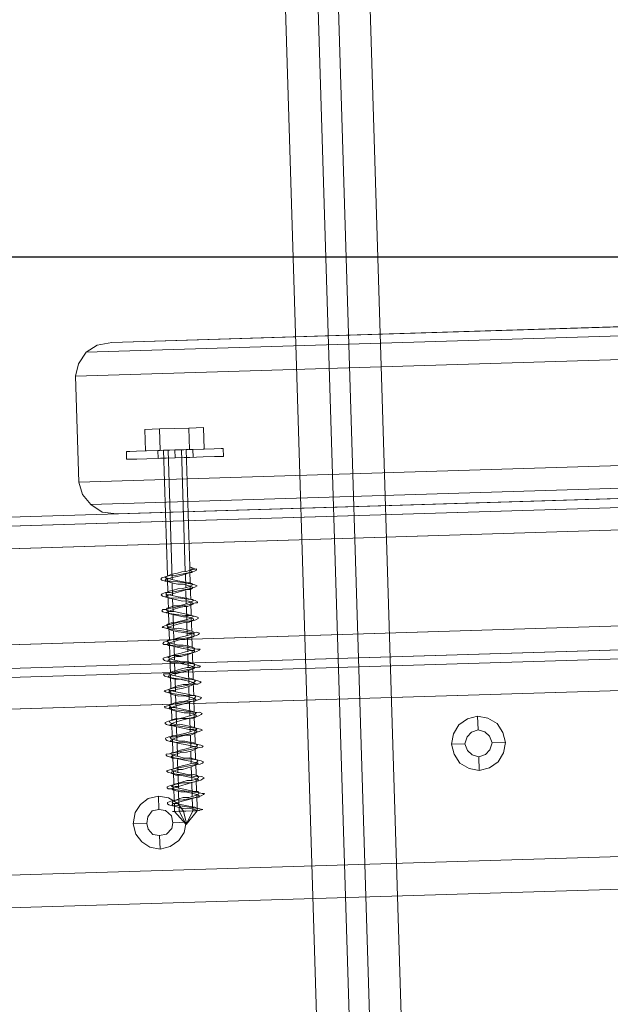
# Model space of a CAD drawing. Extents: x 147111805 to 147230536, y 410950310 to 411028142.
# Tile 19 of 85: x 147161688 to 147161798, y 410974401 to 410974585. Entities that reach past the tile are written whole.
import ezdxf

# ---------------------------------------------------------------- set-up
doc = ezdxf.new("R2010")
doc.units = 0
doc.header["$LTSCALE"] = 100
doc.layers.add('T--A9041--_VERHARDINGEN_Tegels', color=9, linetype='Continuous', transparency=0.3)
doc.layers.add('T--L9071--_TERREINMEUBILAIR_Stoelen', color=1, linetype='Continuous')
doc.layers.add('T--L9071--_TERREINMEUBILAIR_Tafels', color=30, linetype='Continuous')

# ---------------------------------------------------------------- blocks, each defined once
blk = doc.blocks.new('Picknicktafel 180x160cm')
at = {"layer": 'T--L9071--_TERREINMEUBILAIR_Stoelen', "lineweight": 0}
for p, q in [((198.64, 0), (198.64, 1589.12)), ((216.58, 0), (216.58, 1589.12)), ((194.21, 1588.06), (194.21, 1.06)), ((220.8, 1588.06), (220.8, 1.06)), ((192.52, 3.59), (192.52, 1585.53)), ((222.49, 3.59), (222.49, 1585.53)), ((192.52, 1540.57), (192.52, 48.55)), ((222.49, 1540.57), (222.49, 48.55)), ((194.21, 1538.03), (194.21, 51.08)), ((220.8, 1538.03), (220.8, 51.08)), ((198.64, 52.14), (198.64, 1537.19)), ((216.58, 1537.19), (216.58, 52.14)), ((198.64, 1138.85), (198.64, 450.26)), ((216.58, 450.26), (216.58, 1138.85)), ((194.21, 451.32), (194.21, 1137.8)), ((220.8, 451.32), (220.8, 1137.8)), ((192.52, 453.85), (192.52, 1135.26)), ((222.49, 1135.26), (222.49, 453.85)), ((192.52, 1128.3), (192.52, 460.82)), ((192.52, 460.82), (192.52, 1128.3)), ((192.52, 1110.57), (192.52, 478.76)), ((192.52, 478.76), (192.52, 1110.57)), ((192.52, 1090.3), (192.52, 498.82)), ((222.49, 498.82), (222.49, 1090.3)), ((194.21, 501.35), (194.21, 1087.77)), ((198.64, 502.4), (198.64, 1086.71)), ((216.58, 1086.71), (216.58, 502.4)), ((220.8, 501.35), (220.8, 1087.77)), ((226.29, 632.02), (224.39, 630.54)), ((228.61, 632.65), (226.29, 632.02)), ((228.61, 632.65), (228.61, 246.77)), ((248.46, 632.65), (228.61, 632.65)), ((248.46, 246.77), (248.46, 632.65)), ((250.78, 632.02), (248.46, 632.65)), ((252.89, 630.54), (250.78, 632.02)), ((224.39, 630.54), (222.92, 628.43)), ((224.39, 244.66), (224.39, 630.54)), ((254.16, 628.43), (252.89, 630.54)), ((252.89, 244.66), (252.89, 630.54)), ((222.92, 628.43), (222.49, 625.68)), ((254.58, 625.68), (254.16, 628.43)), ((222.49, 625.68), (222.49, 529.85)), ((222.49, 239.8), (222.49, 625.68)), ((254.58, 625.68), (254.58, 239.8)), ((254.58, 529.85), (254.58, 625.68)), ((232.63, 623.57), (232.63, 622.94)), ((232.63, 622.94), (232.63, 623.57)), ((232.63, 623.57), (234.1, 623.57)), ((232.63, 622.94), (232.63, 621.67)), ((232.63, 621.67), (232.63, 622.94)), ((234.1, 623.57), (234.1, 622.94)), ((234.1, 622.94), (234.1, 623.57)), ((234.1, 622.94), (234.1, 621.67)), ((234.1, 621.67), (234.1, 622.94)), ((232.63, 621.67), (232.63, 619.77)), ((232.63, 619.77), (232.63, 621.67)), ((234.1, 621.67), (234.1, 619.77)), ((234.1, 619.77), (234.1, 621.67)), ((232.63, 619.77), (232.63, 617.24)), ((232.63, 617.24), (232.63, 619.77)), ((234.1, 619.98), (238.11, 619.98)), ((234.1, 617.24), (234.1, 619.98)), ((234.1, 619.98), (234.1, 617.24)), ((234.1, 619.77), (234.1, 617.24)), ((234.1, 617.24), (234.1, 619.77)), ((238.11, 617.24), (238.11, 619.98)), ((238.11, 619.98), (238.11, 617.24)), ((166.55, 616.61), (166.55, 617.03)), ((166.55, 617.03), (166.55, 616.61)), ((167.61, 617.03), (167.82, 617.66)), ((167.61, 615.97), (167.61, 617.03)), ((167.82, 617.03), (167.61, 616.82)), ((167.82, 617.66), (168.03, 617.87)), ((168.03, 616.82), (167.82, 617.03)), ((168.03, 617.87), (168.24, 617.87)), ((168.03, 616.82), (168.24, 617.03)), ((168.24, 617.87), (168.45, 617.24)), ((168.24, 617.03), (168.45, 616.82)), ((168.45, 617.24), (168.66, 616.18)), ((170.56, 615.97), (170.78, 617.03)), ((170.78, 617.03), (170.56, 616.82)), ((170.78, 617.66), (170.99, 617.87)), ((170.78, 617.03), (170.78, 617.66)), ((170.99, 616.82), (170.78, 617.03)), ((170.99, 617.87), (171.2, 617.87)), ((171.2, 617.87), (171.41, 617.24)), ((171.2, 616.82), (171.2, 617.03)), ((171.2, 617.03), (171.41, 616.82)), ((171.41, 617.24), (171.62, 616.18)), ((173.52, 615.97), (173.73, 617.03)), ((173.73, 617.03), (173.52, 616.61)), ((173.73, 617.03), (173.94, 617.66)), ((173.94, 616.82), (173.73, 617.03)), ((173.94, 617.66), (174.15, 617.87)), ((174.15, 617.87), (174.36, 617.24)), ((174.15, 616.61), (174.36, 617.03)), ((174.36, 617.24), (174.57, 616.18)), ((174.36, 617.03), (174.36, 616.82)), ((176.47, 615.97), (176.69, 617.03)), ((176.69, 617.03), (176.47, 616.61)), ((176.69, 617.03), (176.9, 617.66)), ((176.9, 616.82), (176.69, 617.03)), ((176.9, 617.66), (177.11, 617.87)), ((177.11, 617.87), (177.32, 617.87)), ((177.11, 616.61), (177.32, 617.03)), ((177.32, 617.87), (177.32, 617.24)), ((177.32, 617.24), (177.53, 616.18)), ((177.32, 617.03), (177.53, 616.82)), ((179.43, 615.97), (179.64, 617.03)), ((179.64, 617.03), (179.85, 617.66)), ((179.85, 616.82), (179.64, 617.03)), ((179.64, 617.03), (179.64, 616.61)), ((179.85, 617.66), (180.06, 617.87)), ((180.06, 617.87), (180.27, 617.87)), ((180.06, 616.61), (180.27, 617.03)), ((180.27, 617.87), (180.49, 617.24)), ((180.27, 617.03), (180.49, 616.82)), ((180.49, 617.24), (180.49, 616.18)), ((182.6, 617.03), (182.81, 617.66)), ((182.6, 615.97), (182.6, 617.03)), ((182.81, 617.03), (182.6, 616.61)), ((182.81, 617.66), (183.02, 617.87)), ((183.02, 616.61), (182.81, 617.03)), ((183.02, 617.87), (183.23, 617.87)), ((183.02, 616.61), (183.23, 617.03)), ((183.23, 617.87), (183.44, 617.24)), ((183.23, 617.03), (183.44, 617.03)), ((183.44, 617.24), (183.65, 616.18)), ((183.44, 617.03), (183.65, 616.61)), ((185.55, 615.97), (185.76, 617.03)), ((185.76, 617.03), (185.97, 617.66)), ((185.97, 617.03), (185.76, 616.82)), ((185.97, 617.66), (185.97, 617.87)), ((185.97, 617.87), (186.19, 617.87)), ((185.97, 616.61), (185.97, 617.03)), ((186.19, 617.87), (186.4, 617.03)), ((186.19, 616.82), (186.4, 617.03)), ((186.4, 617.03), (186.61, 616.18)), ((186.4, 617.03), (186.61, 616.61)), ((188.51, 615.97), (188.72, 617.03)), ((188.72, 617.03), (188.93, 617.66)), ((188.93, 617.03), (188.72, 616.82)), ((188.93, 617.66), (189.14, 617.87)), ((189.14, 616.61), (188.93, 617.03)), ((189.14, 617.87), (189.35, 617.03)), ((189.14, 616.82), (189.35, 617.03)), ((189.35, 617.03), (189.56, 616.18)), ((189.35, 617.03), (189.56, 616.61)), ((191.46, 615.97), (191.67, 617.03)), ((191.67, 617.03), (191.88, 617.66)), ((191.88, 617.03), (191.67, 616.82)), ((191.88, 617.66), (192.1, 617.87)), ((192.1, 616.61), (191.88, 617.03)), ((192.1, 617.87), (192.31, 617.87)), ((192.31, 617.87), (192.31, 617.03)), ((192.31, 617.03), (192.52, 616.18)), ((192.31, 616.82), (192.31, 617.03)), ((192.31, 617.03), (192.52, 616.61)), ((194.63, 617.03), (194.84, 617.66)), ((194.63, 615.97), (194.63, 617.03)), ((194.84, 617.03), (194.63, 616.82)), ((194.84, 617.66), (195.05, 617.87)), ((195.05, 616.61), (194.84, 617.03)), ((195.05, 617.87), (195.26, 617.87)), ((195.26, 617.87), (195.47, 617.03)), ((195.26, 616.82), (195.47, 617.03)), ((195.47, 617.03), (195.68, 616.18)), ((195.47, 617.03), (195.47, 616.61)), ((197.58, 615.97), (197.8, 617.03)), ((197.8, 617.03), (197.58, 616.82)), ((197.8, 617.66), (198.01, 617.87)), ((197.8, 617.03), (197.8, 617.66)), ((198.01, 616.82), (197.8, 617.03)), ((198.01, 617.87), (198.22, 617.66)), ((198.22, 617.66), (198.43, 617.03)), ((198.22, 616.82), (198.43, 617.03)), ((198.43, 617.03), (198.64, 616.18)), ((198.43, 617.03), (198.64, 616.82)), ((200.54, 615.97), (200.75, 617.03)), ((200.75, 617.03), (200.96, 617.66)), ((200.96, 616.82), (200.75, 617.03)), ((200.75, 617.03), (200.75, 616.82)), ((200.96, 617.66), (200.96, 617.87)), ((200.96, 617.87), (201.17, 617.66)), ((201.17, 617.66), (201.38, 617.03)), ((201.17, 616.82), (201.38, 617.03)), ((201.38, 617.03), (201.59, 616.18)), ((201.38, 617.03), (201.59, 616.82)), ((203.49, 615.97), (203.71, 617.03)), ((203.71, 617.03), (203.92, 617.66)), ((203.92, 616.82), (203.71, 617.03)), ((203.71, 617.03), (203.71, 616.82)), ((203.92, 617.66), (204.13, 617.87)), ((204.13, 617.87), (204.34, 617.66)), ((204.13, 616.82), (204.34, 617.03)), ((204.34, 617.66), (204.34, 617.03)), ((204.34, 617.03), (204.55, 616.18)), ((204.34, 617.03), (204.55, 616.82)), ((206.45, 615.97), (206.66, 617.03)), ((206.66, 617.03), (206.87, 617.66)), ((206.87, 617.03), (206.66, 616.82)), ((206.87, 617.66), (207.08, 617.87)), ((206.87, 616.82), (206.87, 617.03)), ((207.08, 617.87), (207.29, 617.66)), ((207.08, 616.82), (207.29, 617.03)), ((207.29, 617.66), (207.51, 617.03)), ((207.29, 617.03), (207.51, 616.82)), ((207.51, 617.03), (207.51, 616.18)), ((209.62, 617.03), (209.83, 617.66)), ((209.62, 615.97), (209.62, 617.03)), ((209.83, 617.03), (209.62, 616.82)), ((209.83, 617.66), (210.04, 617.87)), ((210.04, 616.82), (209.83, 617.03)), ((210.04, 617.87), (210.25, 617.66)), ((210.25, 617.66), (210.46, 617.03)), ((210.25, 616.82), (210.25, 617.03)), ((210.25, 617.03), (210.46, 616.82)), ((210.46, 617.03), (210.67, 616.18)), ((232.63, 617.24), (232.63, 617.66)), ((232.63, 617.66), (234.1, 617.66)), ((232.63, 616.18), (232.63, 617.24)), ((232.63, 617.24), (232.63, 616.18)), ((232.63, 617.24), (232.63, 614.5)), ((232.63, 614.5), (232.63, 617.24)), ((234.1, 617.66), (234.1, 617.24)), ((234.1, 617.24), (234.1, 617.66)), ((234.1, 617.24), (238.11, 617.24)), ((234.1, 617.24), (238.11, 617.24)), ((234.1, 617.24), (234.1, 611.75)), ((234.1, 611.75), (234.1, 617.24)), ((234.1, 617.24), (234.1, 617.24)), ((234.1, 617.24), (234.1, 614.5)), ((234.1, 614.5), (234.1, 617.24)), ((234.1, 617.24), (234.1, 616.18)), ((234.1, 616.18), (234.1, 617.24)), ((234.1, 616.61), (234.1, 617.03)), ((234.1, 617.03), (234.1, 616.61)), ((238.11, 611.75), (238.11, 617.24)), ((238.11, 617.24), (238.11, 611.75)), ((164.02, 614.5), (166.55, 616.61)), ((164.02, 614.5), (166.55, 615.76)), ((166.55, 615.76), (166.55, 616.61)), ((166.55, 616.61), (166.55, 615.76)), ((168.03, 616.61), (166.55, 616.61)), ((166.55, 614.5), (166.55, 615.76)), ((166.55, 615.76), (166.55, 614.5)), ((167.4, 615.76), (166.55, 615.76)), ((167.19, 615.55), (166.98, 614.5)), ((167.4, 616.18), (167.19, 615.55)), ((167.61, 616.82), (167.4, 616.18)), ((167.4, 614.71), (167.61, 615.97)), ((167.61, 614.5), (167.82, 615.55)), ((167.82, 615.55), (168.03, 616.18)), ((170.35, 615.76), (167.82, 615.76)), ((168.03, 616.18), (168.03, 616.82)), ((168.03, 616.39), (168.03, 616.82)), ((168.24, 615.76), (168.03, 616.39)), ((168.45, 614.92), (168.24, 615.76)), ((168.45, 616.82), (168.66, 616.39)), ((170.99, 616.61), (168.66, 616.61)), ((168.66, 616.39), (168.88, 615.76)), ((168.66, 616.18), (168.66, 614.92)), ((168.88, 615.76), (169.09, 614.92)), ((170.35, 616.18), (170.14, 615.34)), ((170.14, 615.34), (170.14, 614.5)), ((170.56, 616.82), (170.35, 616.18)), ((170.35, 614.71), (170.56, 615.97)), ((170.56, 614.5), (170.78, 615.34)), ((170.78, 615.34), (170.99, 616.18)), ((173.31, 615.76), (170.78, 615.76)), ((170.99, 616.18), (171.2, 616.82)), ((171.2, 616.39), (170.99, 616.82)), ((171.2, 615.76), (171.2, 616.39)), ((171.41, 614.92), (171.2, 615.76)), ((171.41, 616.82), (171.62, 616.39)), ((173.94, 616.61), (171.62, 616.61)), ((171.62, 616.39), (171.83, 615.76)), ((171.62, 616.18), (171.83, 614.92)), ((171.83, 615.76), (172.04, 614.92)), ((173.31, 615.34), (173.1, 614.5)), ((173.52, 616.61), (173.31, 616.18)), ((173.31, 616.18), (173.31, 615.34)), ((173.31, 614.71), (173.52, 615.97)), ((173.52, 614.5), (173.73, 615.34)), ((173.73, 615.34), (173.94, 616.18)), ((176.26, 615.76), (173.73, 615.76)), ((174.15, 616.39), (173.94, 616.82)), ((173.94, 616.18), (174.15, 616.61)), ((174.36, 615.76), (174.15, 616.39)), ((174.36, 616.82), (174.57, 616.39)), ((174.36, 614.92), (174.36, 615.76)), ((177.11, 616.61), (174.57, 616.61)), ((174.57, 616.39), (174.79, 615.76)), ((174.57, 616.18), (174.79, 614.92)), ((174.79, 615.76), (175, 614.92)), ((176.26, 615.34), (176.05, 614.5)), ((176.47, 616.18), (176.26, 615.34)), ((176.26, 614.71), (176.47, 615.97)), ((176.47, 616.61), (176.47, 616.18)), ((176.47, 614.5), (176.69, 615.34)), ((176.69, 615.34), (176.9, 616.18)), ((177.11, 616.61), (176.9, 616.82)), ((176.9, 616.18), (177.11, 616.61)), ((179.22, 615.76), (176.9, 615.76)), ((177.32, 615.76), (177.11, 616.61)), ((177.53, 615.13), (177.32, 615.76)), ((177.53, 616.82), (177.53, 616.61)), ((177.53, 616.61), (177.74, 615.76)), ((180.06, 616.61), (177.53, 616.61)), ((177.53, 616.18), (177.74, 614.92)), ((177.53, 614.07), (177.53, 615.13)), ((177.74, 615.76), (177.95, 615.13)), ((177.95, 615.13), (178.16, 614.07)), ((179.22, 615.34), (179.01, 614.28)), ((179.43, 615.97), (179.22, 615.34)), ((179.64, 616.61), (179.43, 615.97)), ((179.43, 614.71), (179.43, 615.97)), ((179.64, 615.34), (179.85, 615.97)), ((179.64, 614.28), (179.64, 615.34)), ((180.06, 616.61), (179.85, 616.82)), ((179.85, 615.97), (180.06, 616.61)), ((182.39, 615.76), (179.85, 615.76)), ((180.27, 615.97), (180.06, 616.61)), ((180.49, 615.13), (180.27, 615.97)), ((180.49, 616.82), (180.7, 616.61)), ((183.02, 616.61), (180.49, 616.61)), ((180.49, 616.18), (180.7, 614.92)), ((180.7, 614.07), (180.49, 615.13)), ((180.7, 616.61), (180.7, 615.97)), ((180.7, 615.97), (180.91, 615.13)), ((180.91, 615.13), (181.12, 614.07)), ((182.17, 615.13), (181.96, 614.28)), ((182.39, 615.97), (182.17, 615.13)), ((182.6, 616.61), (182.39, 615.97)), ((182.39, 614.71), (182.6, 615.97)), ((182.6, 614.28), (182.81, 615.13)), ((182.81, 615.97), (183.02, 616.61)), ((182.81, 615.13), (182.81, 615.97)), ((185.34, 615.76), (182.81, 615.76)), ((183.23, 615.97), (183.02, 616.61)), ((183.44, 615.13), (183.23, 615.97)), ((183.65, 614.28), (183.44, 615.13)), ((183.65, 616.61), (183.86, 615.97)), ((185.97, 616.61), (183.65, 616.61)), ((183.65, 616.18), (183.86, 614.92)), ((183.86, 615.97), (183.86, 615.13)), ((183.86, 615.13), (184.07, 614.28)), ((185.13, 615.13), (184.92, 614.28)), ((185.34, 615.97), (185.13, 615.13)), ((185.55, 616.61), (185.34, 615.97)), ((185.34, 614.71), (185.55, 615.97)), ((185.76, 616.82), (185.55, 616.61)), ((185.55, 614.28), (185.76, 615.13)), ((185.76, 615.13), (185.97, 615.97)), ((188.3, 615.76), (185.76, 615.76)), ((185.97, 616.61), (186.19, 616.82)), ((185.97, 615.97), (185.97, 616.61)), ((186.19, 615.97), (185.97, 616.61)), ((186.4, 615.13), (186.19, 615.97)), ((186.61, 614.28), (186.4, 615.13)), ((186.61, 616.61), (186.82, 615.97)), ((189.14, 616.61), (186.61, 616.61)), ((186.61, 616.18), (186.82, 614.92)), ((186.82, 615.97), (187.03, 615.13)), ((187.03, 615.13), (187.03, 614.28)), ((188.3, 615.97), (188.08, 615.13)), ((188.08, 615.13), (188.08, 614.07)), ((188.51, 616.61), (188.3, 615.97)), ((188.3, 614.71), (188.51, 615.97)), ((188.72, 616.82), (188.51, 616.61)), ((188.51, 614.07), (188.72, 615.13)), ((188.72, 615.13), (188.93, 615.97)), ((188.93, 615.97), (189.14, 616.61)), ((191.25, 615.76), (188.93, 615.76)), ((189.14, 616.61), (189.14, 616.82)), ((189.14, 615.97), (189.14, 616.61)), ((189.35, 615.34), (189.14, 615.97)), ((189.56, 614.28), (189.35, 615.34)), ((189.56, 616.61), (189.77, 615.97)), ((192.1, 616.61), (189.56, 616.61)), ((189.56, 616.18), (189.77, 614.92)), ((189.77, 615.97), (189.98, 615.34)), ((189.98, 615.34), (190.2, 614.28)), ((191.46, 616.61), (191.25, 615.76)), ((191.25, 614.71), (191.46, 615.97)), ((191.25, 615.76), (191.25, 614.92)), ((191.67, 616.82), (191.46, 616.61)), ((191.67, 614.92), (191.88, 615.76)), ((191.88, 615.76), (192.1, 616.61)), ((194.21, 615.76), (191.88, 615.76)), ((192.1, 616.61), (192.31, 616.82)), ((192.31, 616.18), (192.1, 616.61)), ((192.31, 615.34), (192.31, 616.18)), ((192.52, 614.5), (192.31, 615.34)), ((192.52, 616.61), (192.73, 616.18)), ((195.05, 616.61), (192.52, 616.61)), ((192.52, 616.18), (192.73, 614.92)), ((192.73, 616.18), (192.94, 615.34)), ((192.94, 615.34), (193.15, 614.5)), ((194.42, 615.76), (194.21, 614.92)), ((194.63, 616.82), (194.42, 616.39)), ((194.42, 616.39), (194.42, 615.76)), ((194.42, 614.71), (194.63, 615.97)), ((194.63, 614.92), (194.84, 615.76)), ((194.84, 615.76), (195.05, 616.39)), ((197.37, 615.76), (194.84, 615.76)), ((195.05, 616.39), (195.26, 616.82)), ((195.26, 616.18), (195.05, 616.61)), ((195.47, 615.34), (195.26, 616.18)), ((195.47, 616.61), (195.68, 616.18)), ((195.47, 614.5), (195.47, 615.34)), ((198.01, 616.61), (195.68, 616.61)), ((195.68, 616.18), (195.68, 614.92)), ((195.68, 616.18), (195.9, 615.34)), ((195.9, 615.34), (196.11, 614.5)), ((197.37, 615.76), (197.16, 614.92)), ((197.58, 616.39), (197.37, 615.76)), ((197.37, 614.71), (197.58, 615.97)), ((197.58, 616.82), (197.58, 616.39)), ((197.58, 614.92), (197.8, 615.76)), ((197.8, 615.76), (198.01, 616.39)), ((200.33, 615.76), (197.8, 615.76)), ((198.01, 616.39), (198.22, 616.82)), ((198.22, 616.18), (198.01, 616.82)), ((198.43, 615.34), (198.22, 616.18)), ((198.64, 614.5), (198.43, 615.34)), ((198.64, 616.82), (198.64, 616.18)), ((200.96, 616.61), (198.64, 616.61)), ((198.64, 616.18), (198.85, 614.92)), ((198.64, 616.18), (198.85, 615.34)), ((198.85, 615.34), (199.06, 614.5)), ((200.33, 615.76), (200.12, 614.92)), ((200.54, 616.39), (200.33, 615.76)), ((200.33, 614.71), (200.54, 615.97)), ((200.75, 616.82), (200.54, 616.39)), ((200.75, 615.76), (200.96, 616.39)), ((200.75, 614.92), (200.75, 615.76)), ((203.28, 615.76), (200.75, 615.76)), ((200.96, 616.39), (201.17, 616.82)), ((201.17, 616.18), (200.96, 616.82)), ((201.38, 615.55), (201.17, 616.18)), ((201.59, 614.71), (201.38, 615.55)), ((201.59, 616.82), (201.81, 616.18)), ((204.13, 616.61), (201.59, 616.61)), ((201.59, 616.18), (201.81, 614.92)), ((201.81, 616.18), (201.81, 615.55)), ((201.81, 615.55), (202.02, 614.71)), ((203.28, 615.55), (203.07, 614.71)), ((203.49, 616.39), (203.28, 615.55)), ((203.28, 614.71), (203.49, 615.97)), ((203.71, 616.82), (203.49, 616.39)), ((203.71, 614.71), (203.92, 615.55)), ((203.92, 616.39), (204.13, 616.82)), ((204.13, 616.18), (203.92, 616.82)), ((203.92, 615.55), (203.92, 616.39)), ((206.24, 615.76), (203.92, 615.76)), ((204.34, 615.55), (204.13, 616.18)), ((204.55, 614.71), (204.34, 615.55)), ((204.55, 616.82), (204.76, 616.18)), ((207.08, 616.61), (204.55, 616.61)), ((204.55, 616.18), (204.76, 614.92)), ((204.76, 616.18), (204.97, 615.55)), ((204.97, 615.55), (204.97, 614.71)), ((206.24, 615.55), (206.03, 614.71)), ((206.45, 616.39), (206.24, 615.55)), ((206.66, 616.82), (206.45, 616.39)), ((206.45, 614.71), (206.45, 615.97)), ((206.66, 614.71), (206.87, 615.55)), ((207.08, 616.39), (206.87, 616.82)), ((206.87, 615.55), (207.08, 616.39)), ((209.19, 615.76), (206.87, 615.76)), ((207.08, 616.39), (207.08, 616.82)), ((207.29, 615.55), (207.08, 616.39)), ((207.51, 614.71), (207.29, 615.55)), ((207.51, 616.82), (207.72, 616.39)), ((210.04, 616.61), (207.51, 616.61)), ((207.51, 616.18), (207.72, 614.92)), ((207.72, 616.39), (207.93, 615.55)), ((207.93, 615.55), (208.14, 614.71)), ((209.19, 615.55), (208.98, 614.71)), ((209.41, 616.18), (209.19, 615.55)), ((209.62, 616.82), (209.41, 616.18)), ((209.41, 614.71), (209.62, 615.97)), ((209.62, 614.71), (209.83, 615.55)), ((209.83, 615.55), (210.04, 616.18)), ((234.1, 615.76), (209.83, 615.76)), ((210.04, 616.18), (210.25, 616.82)), ((210.04, 616.39), (210.04, 616.82)), ((210.25, 615.76), (210.04, 616.39)), ((210.46, 614.71), (210.25, 615.76)), ((210.46, 616.82), (210.67, 616.39)), ((234.1, 616.61), (210.67, 616.61)), ((210.67, 616.39), (210.88, 615.76)), ((210.67, 616.18), (210.67, 614.92)), ((210.88, 615.76), (211.09, 614.71)), ((232.63, 614.5), (232.63, 616.18)), ((232.63, 616.18), (232.63, 614.5)), ((234.1, 615.76), (234.1, 616.61)), ((234.1, 616.61), (234.1, 615.76)), ((234.1, 616.18), (234.1, 614.5)), ((234.1, 614.5), (234.1, 616.18)), ((234.1, 614.5), (234.1, 615.76)), ((234.1, 615.76), (234.1, 614.5)), ((164.02, 614.5), (166.55, 613.23)), ((164.02, 614.5), (166.55, 612.38)), ((166.55, 613.23), (166.55, 614.5)), ((166.55, 614.5), (166.55, 613.23)), ((166.55, 612.38), (166.55, 613.23)), ((166.55, 613.23), (166.55, 612.38)), ((168.88, 613.23), (166.55, 613.23)), ((166.98, 613.65), (166.76, 612.81)), ((166.98, 614.5), (166.98, 613.65)), ((166.98, 612.17), (167.19, 613.44)), ((167.19, 613.44), (167.4, 614.71)), ((167.19, 612.81), (167.4, 613.65)), ((167.4, 613.65), (167.61, 614.5)), ((168.66, 613.86), (168.45, 614.92)), ((168.66, 614.92), (168.88, 613.65)), ((168.88, 613.02), (168.66, 613.86)), ((168.88, 613.65), (169.09, 612.38)), ((169.09, 614.92), (169.09, 613.86)), ((169.09, 613.86), (169.3, 613.02)), ((171.83, 613.23), (169.3, 613.23)), ((169.93, 613.65), (169.72, 612.81)), ((170.14, 614.5), (169.93, 613.65)), ((169.93, 612.17), (170.14, 613.44)), ((170.14, 613.44), (170.35, 614.71)), ((170.14, 612.81), (170.35, 613.65)), ((170.35, 613.65), (170.56, 614.5)), ((171.62, 614.07), (171.41, 614.92)), ((171.83, 613.23), (171.62, 614.07)), ((171.83, 614.92), (171.83, 613.65)), ((171.83, 613.65), (172.04, 612.38)), ((172.04, 612.38), (171.83, 613.23)), ((172.04, 614.92), (172.25, 614.07)), ((172.25, 614.07), (172.25, 613.23)), ((172.25, 613.23), (172.46, 612.38)), ((174.79, 613.23), (172.25, 613.23)), ((172.89, 613.65), (172.68, 612.81)), ((173.1, 614.5), (172.89, 613.65)), ((172.89, 612.17), (173.1, 613.44)), ((173.1, 613.44), (173.31, 614.71)), ((173.31, 613.65), (173.52, 614.5)), ((173.31, 612.81), (173.31, 613.65)), ((174.57, 614.07), (174.36, 614.92)), ((174.79, 613.23), (174.57, 614.07)), ((174.79, 614.92), (175, 613.65)), ((175, 612.6), (174.79, 613.23)), ((175, 614.92), (175.21, 614.07)), ((175, 613.65), (175.21, 612.38)), ((175.21, 614.07), (175.42, 613.23)), ((175.42, 613.23), (175.42, 612.6)), ((177.74, 613.23), (175.42, 613.23)), ((175.84, 613.44), (175.63, 612.81)), ((176.05, 614.5), (175.84, 613.44)), ((176.05, 612.17), (176.26, 613.44)), ((176.26, 613.44), (176.26, 614.71)), ((176.26, 612.81), (176.47, 613.44)), ((176.47, 613.44), (176.47, 614.5)), ((177.74, 613.23), (177.53, 614.07)), ((177.74, 614.92), (177.95, 613.65)), ((177.95, 612.6), (177.74, 613.23)), ((177.95, 613.65), (178.16, 612.38)), ((178.16, 614.07), (178.37, 613.23)), ((178.37, 613.23), (178.59, 612.6)), ((180.7, 613.23), (178.37, 613.23)), ((178.8, 613.44), (178.59, 612.6)), ((179.01, 614.28), (178.8, 613.44)), ((179.01, 612.17), (179.22, 613.44)), ((179.22, 613.44), (179.43, 614.71)), ((179.22, 612.6), (179.43, 613.44)), ((179.43, 613.44), (179.64, 614.28)), ((180.7, 614.92), (180.91, 613.65)), ((180.7, 613.23), (180.7, 614.07)), ((180.91, 612.6), (180.7, 613.23)), ((180.91, 613.65), (181.12, 612.38)), ((181.12, 614.07), (181.33, 613.23)), ((181.33, 613.23), (181.54, 612.6)), ((183.86, 613.23), (181.33, 613.23)), ((181.96, 614.28), (181.75, 613.44)), ((181.75, 613.44), (181.75, 612.6)), ((181.96, 612.17), (182.17, 613.44)), ((182.17, 613.44), (182.39, 614.71)), ((182.17, 612.6), (182.39, 613.44)), ((182.39, 613.44), (182.6, 614.28)), ((183.86, 613.44), (183.65, 614.28)), ((183.86, 614.92), (183.86, 613.65)), ((183.86, 613.65), (184.07, 612.38)), ((183.86, 612.6), (183.86, 613.44)), ((184.07, 614.28), (184.29, 613.44)), ((184.29, 613.44), (184.5, 612.6)), ((186.82, 613.23), (184.29, 613.23)), ((184.92, 613.44), (184.71, 612.6)), ((184.92, 614.28), (184.92, 613.44)), ((184.92, 612.17), (185.13, 613.44)), ((185.13, 613.44), (185.34, 614.71)), ((185.13, 612.6), (185.34, 613.44)), ((185.34, 613.44), (185.55, 614.28)), ((186.82, 613.44), (186.61, 614.28)), ((186.82, 614.92), (187.03, 613.65)), ((187.03, 612.6), (186.82, 613.44)), ((187.03, 614.28), (187.24, 613.44)), ((187.03, 613.65), (187.03, 612.38)), ((187.24, 613.44), (187.45, 612.6)), ((189.77, 613.23), (187.24, 613.23)), ((187.87, 613.23), (187.66, 612.6)), ((188.08, 614.07), (187.87, 613.23)), ((188.08, 613.44), (188.3, 614.71)), ((188.08, 612.17), (188.08, 613.44)), ((188.08, 612.6), (188.3, 613.23)), ((188.3, 613.23), (188.51, 614.07)), ((189.77, 613.44), (189.56, 614.28)), ((189.77, 614.92), (189.98, 613.65)), ((189.98, 612.81), (189.77, 613.44)), ((189.98, 613.65), (190.2, 612.38)), ((190.2, 614.28), (190.2, 613.44)), ((190.2, 613.44), (190.41, 612.81)), ((192.73, 613.23), (190.41, 613.23)), ((190.83, 613.23), (190.62, 612.6)), ((191.04, 614.07), (190.83, 613.23)), ((191.25, 614.92), (191.04, 614.07)), ((191.04, 612.17), (191.25, 613.44)), ((191.25, 613.44), (191.25, 614.71)), ((191.25, 613.23), (191.46, 614.07)), ((191.25, 612.6), (191.25, 613.23)), ((191.46, 614.07), (191.67, 614.92)), ((192.73, 613.44), (192.52, 614.5)), ((192.73, 614.92), (192.94, 613.65)), ((192.94, 612.81), (192.73, 613.44)), ((192.94, 613.65), (193.15, 612.38)), ((193.15, 614.5), (193.36, 613.44)), ((193.36, 613.44), (193.36, 612.81)), ((195.9, 613.23), (193.36, 613.23)), ((193.78, 613.23), (193.57, 612.6)), ((194, 614.07), (193.78, 613.23)), ((194.21, 614.92), (194, 614.07)), ((194, 612.38), (194.21, 613.44)), ((194.21, 613.44), (194.42, 614.71)), ((194.21, 612.6), (194.42, 613.23)), ((194.42, 614.07), (194.63, 614.92)), ((194.42, 613.23), (194.42, 614.07)), ((195.68, 613.65), (195.47, 614.5)), ((195.68, 614.92), (195.9, 613.65)), ((195.9, 612.81), (195.68, 613.65)), ((195.9, 613.65), (196.11, 612.38)), ((196.11, 614.5), (196.32, 613.65)), ((196.32, 613.65), (196.53, 612.81)), ((198.85, 613.23), (196.32, 613.23)), ((196.95, 614.07), (196.74, 613.02)), ((197.16, 614.92), (196.95, 614.07)), ((196.95, 612.38), (197.16, 613.44)), ((197.16, 613.44), (197.37, 614.71)), ((197.37, 613.02), (197.58, 614.07)), ((197.58, 614.07), (197.58, 614.92)), ((198.64, 613.65), (198.64, 614.5)), ((198.85, 612.81), (198.64, 613.65)), ((198.85, 614.92), (198.85, 613.65)), ((198.85, 613.65), (199.06, 612.38)), ((199.06, 614.5), (199.27, 613.65)), ((199.27, 613.65), (199.48, 612.81)), ((201.81, 613.23), (199.27, 613.23)), ((199.91, 613.86), (199.7, 613.02)), ((200.12, 614.92), (199.91, 613.86)), ((199.91, 612.38), (200.12, 613.44)), ((200.12, 613.44), (200.33, 614.71)), ((200.33, 613.02), (200.54, 613.86)), ((200.54, 613.86), (200.75, 614.92)), ((201.81, 613.65), (201.59, 614.71)), ((201.81, 614.92), (202.02, 613.65)), ((201.81, 612.81), (201.81, 613.65)), ((202.02, 614.71), (202.23, 613.65)), ((202.02, 613.65), (202.02, 612.38)), ((202.23, 613.65), (202.44, 612.81)), ((204.76, 613.23), (202.23, 613.23)), ((203.07, 614.71), (202.86, 613.86)), ((202.86, 613.86), (202.86, 613.02)), ((203.07, 613.44), (203.28, 614.71)), ((203.07, 612.38), (203.07, 613.44)), ((203.28, 613.02), (203.49, 613.86)), ((203.49, 613.86), (203.71, 614.71)), ((204.76, 613.65), (204.55, 614.71)), ((204.76, 614.92), (204.97, 613.65)), ((204.76, 613.02), (204.76, 613.65)), ((204.97, 614.71), (205.18, 613.65)), ((204.97, 613.65), (205.18, 612.38)), ((205.18, 613.65), (205.39, 613.02)), ((207.72, 613.23), (205.39, 613.23)), ((206.03, 614.71), (205.82, 613.86)), ((205.82, 613.86), (205.82, 613.02)), ((206.03, 612.38), (206.24, 613.44)), ((206.24, 613.44), (206.45, 614.71)), ((206.24, 613.02), (206.45, 613.86)), ((206.45, 613.86), (206.66, 614.71)), ((207.72, 613.86), (207.51, 614.71)), ((207.72, 614.92), (207.93, 613.65)), ((207.93, 613.02), (207.72, 613.86)), ((207.93, 613.65), (208.14, 612.38)), ((208.14, 614.71), (208.14, 613.86)), ((208.14, 613.86), (208.35, 613.02)), ((210.88, 613.23), (208.35, 613.23)), ((208.98, 613.65), (208.77, 613.02)), ((208.98, 614.71), (208.98, 613.65)), ((208.98, 612.38), (209.19, 613.44)), ((209.19, 613.44), (209.41, 614.71)), ((209.19, 613.02), (209.41, 613.65)), ((209.41, 613.65), (209.62, 614.71)), ((210.67, 613.86), (210.46, 614.71)), ((210.67, 614.92), (210.88, 613.65)), ((210.88, 613.02), (210.67, 613.86)), ((210.88, 613.65), (211.09, 612.38)), ((211.09, 614.71), (211.31, 613.86)), ((211.31, 613.86), (211.31, 613.02)), ((234.1, 613.23), (211.31, 613.23)), ((232.63, 612.81), (232.63, 614.5)), ((232.63, 614.5), (232.63, 612.81)), ((232.63, 614.5), (232.63, 611.75)), ((232.63, 611.75), (232.63, 614.5)), ((232.63, 614.5), (234.1, 614.5)), ((232.63, 614.5), (234.1, 614.5)), ((232.63, 614.5), (234.1, 614.5)), ((232.63, 614.5), (234.1, 614.5)), ((234.1, 613.23), (234.1, 614.5)), ((234.1, 614.5), (234.1, 613.23)), ((234.1, 614.5), (234.1, 611.75)), ((234.1, 611.75), (234.1, 614.5)), ((234.1, 614.5), (234.1, 612.81)), ((234.1, 612.81), (234.1, 614.5)), ((234.1, 612.38), (234.1, 613.23)), ((234.1, 613.23), (234.1, 612.38)), ((166.76, 612.81), (166.55, 612.38)), ((166.55, 612.38), (166.76, 611.33)), ((166.55, 611.96), (166.55, 612.38)), ((166.55, 612.38), (166.55, 611.96)), ((166.55, 612.38), (166.98, 612.38)), ((166.98, 612.38), (166.55, 612.38)), ((166.55, 611.96), (166.55, 611.96)), ((166.76, 611.33), (166.98, 612.38)), ((166.76, 611.33), (166.98, 612.17)), ((166.98, 612.38), (167.19, 612.81)), ((169.51, 612.38), (166.98, 612.38)), ((169.09, 612.38), (168.88, 613.02)), ((169.09, 612.38), (169.3, 611.54)), ((169.09, 611.96), (169.09, 612.38)), ((169.3, 611.96), (169.09, 611.96)), ((169.3, 613.02), (169.51, 612.38)), ((169.51, 612.17), (169.3, 611.96)), ((169.3, 611.54), (169.51, 611.12)), ((169.72, 612.81), (169.51, 612.17)), ((169.51, 612.38), (169.72, 611.96)), ((169.72, 611.33), (169.93, 612.17)), ((169.72, 611.96), (169.93, 611.96)), ((169.72, 610.91), (169.72, 611.33)), ((169.93, 611.96), (170.14, 612.17)), ((170.14, 612.17), (170.14, 612.81)), ((172.46, 612.38), (170.14, 612.38)), ((172.04, 612.38), (172.25, 611.54)), ((172.25, 611.96), (172.04, 612.38)), ((172.46, 612.17), (172.25, 611.96)), ((172.25, 611.54), (172.46, 611.12)), ((172.68, 612.81), (172.46, 612.17)), ((172.46, 612.38), (172.68, 611.96)), ((172.68, 611.96), (172.89, 611.96)), ((172.68, 610.91), (172.89, 611.33)), ((172.89, 611.33), (172.89, 612.17)), ((172.89, 611.96), (173.1, 612.17)), ((173.1, 612.17), (173.31, 612.81)), ((175.63, 612.38), (173.1, 612.38)), ((175.21, 612.17), (175, 612.6)), ((175.21, 612.38), (175.21, 611.54)), ((175.42, 611.96), (175.21, 612.17)), ((175.21, 611.54), (175.42, 611.12)), ((175.63, 612.81), (175.42, 612.17)), ((175.42, 612.6), (175.63, 612.17)), ((175.42, 612.17), (175.42, 611.96)), ((175.63, 612.17), (175.84, 611.96)), ((175.63, 610.91), (175.84, 611.33)), ((175.84, 611.33), (176.05, 612.17)), ((175.84, 611.96), (176.05, 612.17)), ((176.05, 612.17), (176.26, 612.81)), ((178.59, 612.38), (176.05, 612.38)), ((178.16, 612.17), (177.95, 612.6)), ((178.16, 612.38), (178.37, 611.54)), ((178.37, 611.96), (178.16, 612.17)), ((178.59, 612.17), (178.37, 611.96)), ((178.37, 611.54), (178.37, 611.12)), ((178.59, 612.6), (178.59, 612.17)), ((178.59, 612.6), (178.59, 612.17)), ((178.59, 612.17), (178.8, 611.96)), ((178.59, 610.91), (178.8, 611.33)), ((178.8, 611.33), (179.01, 612.17)), ((178.8, 611.96), (179.01, 612.17)), ((179.01, 612.17), (179.22, 612.6)), ((181.54, 612.38), (179.01, 612.38)), ((181.12, 612.17), (180.91, 612.6)), ((181.12, 612.38), (181.33, 611.54)), ((181.33, 611.96), (181.12, 612.17)), ((181.54, 612.17), (181.33, 611.96)), ((181.33, 611.54), (181.54, 611.12)), ((181.54, 612.6), (181.75, 612.17)), ((181.75, 612.6), (181.54, 612.17)), ((181.54, 610.91), (181.75, 611.33)), ((181.75, 611.33), (181.96, 612.17)), ((181.75, 612.17), (181.75, 611.96)), ((181.75, 611.96), (181.96, 612.17)), ((181.96, 612.17), (182.17, 612.6)), ((184.5, 612.38), (182.17, 612.38)), ((184.07, 612.17), (183.86, 612.6)), ((184.07, 612.38), (184.29, 611.54)), ((184.29, 611.96), (184.07, 612.17)), ((184.5, 612.17), (184.29, 611.96)), ((184.29, 611.54), (184.5, 611.12)), ((184.5, 612.6), (184.71, 612.17)), ((184.71, 612.6), (184.5, 612.17)), ((184.71, 612.17), (184.92, 611.96)), ((184.71, 610.91), (184.92, 611.33)), ((184.92, 612.17), (185.13, 612.6)), ((184.92, 611.33), (184.92, 612.17)), ((184.92, 611.96), (184.92, 612.17)), ((187.45, 612.38), (185.13, 612.38)), ((187.03, 612.17), (187.03, 612.6)), ((187.03, 612.38), (187.24, 611.54)), ((187.24, 611.96), (187.03, 612.17)), ((187.45, 612.17), (187.24, 611.96)), ((187.24, 611.54), (187.45, 611.12)), ((187.45, 612.6), (187.66, 612.17)), ((187.66, 612.6), (187.45, 612.17)), ((187.66, 612.17), (187.87, 611.96)), ((187.66, 610.91), (187.87, 611.54)), ((187.87, 611.54), (188.08, 612.17)), ((187.87, 611.96), (188.08, 612.17)), ((188.08, 612.17), (188.08, 612.6)), ((190.62, 612.38), (188.08, 612.38)), ((190.2, 612.17), (189.98, 612.81)), ((190.2, 612.38), (190.2, 611.54)), ((190.41, 612.17), (190.2, 611.96)), ((190.2, 611.96), (190.2, 612.17)), ((190.2, 611.54), (190.41, 611.12)), ((190.41, 612.81), (190.62, 612.17)), ((190.62, 612.6), (190.41, 612.17)), ((190.62, 612.17), (190.83, 611.96)), ((190.62, 610.91), (190.83, 611.54)), ((190.83, 611.54), (191.04, 612.17)), ((190.83, 611.96), (191.04, 612.17)), ((191.04, 612.17), (191.25, 612.6)), ((193.57, 612.38), (191.04, 612.38)), ((193.15, 612.17), (192.94, 612.81)), ((193.15, 612.38), (193.36, 611.54)), ((193.36, 611.96), (193.15, 612.17)), ((193.36, 612.81), (193.57, 612.17)), ((193.57, 612.6), (193.36, 612.17)), ((193.36, 612.17), (193.36, 611.96)), ((193.36, 611.54), (193.36, 611.12)), ((193.57, 612.17), (193.78, 611.96)), ((193.57, 610.91), (193.78, 611.54)), ((193.78, 611.54), (194, 612.38)), ((193.78, 611.96), (194, 612.17)), ((194, 612.17), (194.21, 612.6)), ((196.53, 612.38), (194, 612.38)), ((196.11, 612.17), (195.9, 612.81)), ((196.11, 612.38), (196.32, 611.54)), ((196.32, 611.96), (196.11, 612.17)), ((196.53, 611.96), (196.32, 611.96)), ((196.32, 611.54), (196.53, 611.12)), ((196.74, 613.02), (196.53, 612.38)), ((196.53, 612.81), (196.53, 612.17)), ((196.53, 612.38), (196.53, 611.96)), ((196.53, 612.17), (196.74, 611.96)), ((196.74, 611.54), (196.95, 612.38)), ((196.74, 611.96), (196.95, 611.96)), ((196.74, 610.91), (196.74, 611.54)), ((196.95, 611.96), (197.16, 612.38)), ((197.16, 612.38), (197.37, 613.02)), ((199.48, 612.38), (197.16, 612.38)), ((199.06, 612.17), (198.85, 612.81)), ((199.06, 612.38), (199.27, 611.54)), ((199.27, 611.96), (199.06, 612.17)), ((199.48, 611.96), (199.27, 611.96)), ((199.27, 611.54), (199.48, 611.12)), ((199.48, 612.81), (199.7, 612.17)), ((199.7, 612.38), (199.48, 611.96)), ((199.7, 613.02), (199.7, 612.38)), ((199.7, 612.17), (199.7, 611.96)), ((199.7, 611.96), (199.91, 611.96)), ((199.7, 610.91), (199.91, 611.54)), ((199.91, 611.54), (199.91, 612.38)), ((199.91, 611.96), (200.12, 612.38)), ((200.12, 612.38), (200.33, 613.02)), ((202.65, 612.38), (200.12, 612.38)), ((202.02, 612.38), (201.81, 612.81)), ((202.02, 612.38), (202.23, 611.54)), ((202.23, 611.96), (202.02, 612.38)), ((202.44, 611.96), (202.23, 611.96)), ((202.23, 611.54), (202.44, 611.12)), ((202.44, 612.81), (202.65, 612.38)), ((202.65, 612.38), (202.44, 611.96)), ((202.86, 613.02), (202.65, 612.38)), ((202.65, 612.38), (202.86, 611.96)), ((202.65, 611.12), (202.86, 611.54)), ((202.86, 611.54), (203.07, 612.38)), ((202.86, 611.96), (203.07, 612.38)), ((203.07, 612.38), (203.28, 613.02)), ((205.61, 612.38), (203.07, 612.38)), ((204.97, 612.38), (204.76, 613.02)), ((205.18, 611.96), (204.97, 612.38)), ((205.18, 612.38), (205.39, 611.54)), ((205.39, 611.96), (205.18, 611.96)), ((205.39, 613.02), (205.61, 612.38)), ((205.61, 612.38), (205.39, 611.96)), ((205.39, 611.54), (205.39, 611.12)), ((205.82, 613.02), (205.61, 612.38)), ((205.61, 612.38), (205.82, 611.96)), ((205.61, 611.12), (205.82, 611.54)), ((205.82, 611.54), (206.03, 612.38)), ((205.82, 611.96), (206.03, 611.96)), ((206.03, 612.38), (206.24, 613.02)), ((206.03, 611.96), (206.03, 612.38)), ((208.56, 612.38), (206.03, 612.38)), ((207.93, 612.38), (207.93, 613.02)), ((208.14, 611.96), (207.93, 612.38)), ((208.14, 612.38), (208.35, 611.54)), ((208.35, 611.96), (208.14, 611.96)), ((208.35, 613.02), (208.56, 612.38)), ((208.56, 612.38), (208.35, 611.96)), ((208.35, 611.54), (208.56, 611.12)), ((208.77, 613.02), (208.56, 612.38)), ((208.56, 612.38), (208.77, 611.96)), ((208.56, 611.12), (208.77, 611.54)), ((208.77, 611.54), (208.98, 612.38)), ((208.77, 611.96), (208.98, 611.96)), ((208.98, 611.96), (209.19, 612.38)), ((211.52, 612.38), (208.98, 612.38)), ((209.19, 612.38), (209.19, 613.02)), ((211.09, 612.38), (210.88, 613.02)), ((211.09, 612.38), (211.31, 611.54)), ((211.09, 611.96), (211.09, 612.38)), ((211.31, 611.96), (211.09, 611.96)), ((211.31, 613.02), (211.52, 612.38)), ((211.52, 612.38), (211.31, 611.96)), ((211.31, 611.54), (211.52, 611.12)), ((211.52, 612.38), (211.73, 611.33)), ((211.52, 612.38), (211.73, 611.96)), ((212.15, 612.38), (211.52, 612.38)), ((212.15, 612.38), (211.52, 612.38)), ((211.73, 611.33), (212.15, 612.38)), ((211.73, 611.96), (211.94, 611.96)), ((211.73, 611.12), (211.73, 611.33)), ((211.94, 611.96), (212.15, 612.38)), ((234.1, 612.38), (212.15, 612.38)), ((232.63, 611.75), (232.63, 612.81)), ((232.63, 612.81), (232.63, 611.75)), ((232.63, 611.12), (232.63, 611.75)), ((232.63, 611.75), (232.63, 611.12)), ((232.63, 611.75), (232.63, 609.22)), ((232.63, 609.22), (232.63, 611.75)), ((234.1, 612.81), (234.1, 611.75)), ((234.1, 611.75), (234.1, 612.81)), ((234.1, 611.96), (234.1, 612.38)), ((234.1, 612.38), (234.1, 611.96)), ((234.1, 611.96), (234.1, 611.96)), ((234.1, 611.75), (238.11, 611.75)), ((234.1, 611.75), (238.11, 611.75)), ((234.1, 611.75), (234.1, 609.01)), ((234.1, 609.01), (234.1, 611.75)), ((234.1, 611.75), (234.1, 609.22)), ((234.1, 609.22), (234.1, 611.75)), ((234.1, 611.75), (234.1, 611.12)), ((238.11, 611.75), (238.11, 609.01)), ((238.11, 609.01), (238.11, 611.75)), ((169.51, 611.12), (169.72, 610.91)), ((172.46, 611.12), (172.68, 610.91)), ((175.42, 611.12), (175.63, 610.91)), ((178.37, 611.12), (178.59, 610.91)), ((181.54, 611.12), (181.54, 610.91)), ((184.5, 611.12), (184.71, 610.91)), ((187.45, 611.12), (187.66, 610.91)), ((190.41, 611.12), (190.62, 610.91)), ((193.36, 611.12), (193.57, 610.91)), ((196.53, 611.12), (196.74, 610.91)), ((199.48, 611.12), (199.7, 610.91)), ((202.44, 611.12), (202.65, 611.12)), ((205.39, 611.12), (205.61, 611.12)), ((211.52, 611.12), (211.73, 611.12)), ((232.63, 611.12), (234.1, 611.12)), ((232.63, 609.22), (232.63, 607.11)), ((232.63, 607.11), (232.63, 609.22)), ((234.1, 609.22), (234.1, 607.11)), ((234.1, 607.11), (234.1, 609.22)), ((234.1, 609.01), (238.11, 609.01)), ((232.63, 607.11), (232.63, 605.84)), ((232.63, 605.84), (232.63, 607.11)), ((232.63, 605.84), (232.63, 605.42)), ((234.1, 607.11), (234.1, 605.84)), ((234.1, 605.84), (234.1, 607.11)), ((234.1, 605.84), (234.1, 605.42)), ((232.63, 605.42), (234.1, 605.42))]:
    blk.add_line(p, q, dxfattribs=at)
at = {"layer": 'T--L9071--_TERREINMEUBILAIR_Tafels', "lineweight": 0}
for p, q in [((149.45, 1128.3), (149.45, 460.82)), ((149.45, 460.82), (149.45, 1128.3)), ((155.58, 460.82), (155.58, 1128.3)), ((155.58, 460.82), (155.58, 1128.3)), ((186.61, 1128.3), (186.61, 460.82)), ((186.61, 460.82), (186.61, 1128.3)), ((149.45, 1110.57), (149.45, 478.76)), ((149.45, 478.76), (149.45, 1110.57)), ((155.58, 1110.57), (155.58, 478.76)), ((155.58, 478.76), (155.58, 1110.57)), ((186.61, 1110.57), (186.61, 478.76)), ((186.61, 478.76), (186.61, 1110.57)), ((164.44, 624.42), (162.54, 623.99)), ((166.55, 623.99), (164.44, 624.42)), ((164.44, 624.42), (164.44, 621.88)), ((161.06, 622.94), (160.01, 621.46)), ((162.54, 623.99), (161.06, 622.94)), ((168.03, 622.94), (166.55, 623.99)), ((169.09, 621.46), (168.03, 622.94)), ((160.01, 621.46), (159.59, 619.56)), ((162.12, 619.56), (162.33, 620.83)), ((162.33, 620.83), (162.12, 619.56)), ((162.33, 620.83), (163.39, 621.67)), ((163.39, 621.67), (162.33, 620.83)), ((163.39, 621.67), (164.44, 621.88)), ((164.44, 621.88), (163.39, 621.67)), ((164.44, 621.88), (165.71, 621.67)), ((165.71, 621.67), (164.44, 621.88)), ((165.71, 621.67), (166.76, 620.83)), ((166.76, 620.83), (165.71, 621.67)), ((166.76, 620.83), (166.98, 619.56)), ((166.98, 619.56), (166.76, 620.83)), ((169.51, 619.56), (169.09, 621.46)), ((159.59, 619.56), (160.01, 617.66)), ((159.59, 619.56), (162.12, 619.56)), ((162.33, 618.29), (162.12, 619.56)), ((162.12, 619.56), (162.12, 619.56)), ((162.12, 619.56), (162.33, 618.29)), ((166.98, 619.56), (166.76, 618.29)), ((166.76, 618.29), (166.98, 619.56)), ((166.98, 619.56), (166.98, 619.56)), ((169.51, 619.56), (166.98, 619.56)), ((169.09, 617.66), (169.51, 619.56)), ((169.51, 619.56), (169.51, 619.56)), ((160.01, 617.66), (161.06, 615.97)), ((163.39, 617.24), (162.33, 618.29)), ((162.33, 618.29), (163.39, 617.24)), ((164.44, 617.03), (163.39, 617.24)), ((163.39, 617.24), (164.44, 617.03)), ((165.71, 617.24), (164.44, 617.03)), ((164.44, 617.03), (165.71, 617.24)), ((164.44, 614.5), (164.44, 617.03)), ((166.76, 618.29), (165.71, 617.24)), ((165.71, 617.24), (166.76, 618.29)), ((168.03, 615.97), (169.09, 617.66)), ((161.06, 615.97), (162.54, 614.92)), ((166.55, 614.92), (168.03, 615.97)), ((162.54, 614.92), (164.44, 614.5)), ((164.44, 614.5), (166.55, 614.92)), ((1794.09, 591.27), (6.12, 591.27)), ((1794.09, 591.27), (6.12, 591.27)), ((6.12, 591.27), (1794.09, 591.27)), ((6.12, 591.27), (1794.09, 591.27)), ((1794.09, 585.15), (6.12, 585.15)), ((6.12, 585.15), (1794.09, 585.15)), ((6.12, 585.15), (1794.09, 585.15)), ((6.12, 585.15), (1794.09, 585.15)), ((1794.09, 581.35), (6.12, 581.35)), ((1794.09, 581.35), (6.12, 581.35)), ((6.12, 581.35), (1794.09, 581.35)), ((6.12, 581.35), (1794.09, 581.35)), ((1794.09, 575.44), (6.12, 575.44)), ((1794.09, 575.44), (6.12, 575.44)), ((6.12, 575.44), (1794.09, 575.44)), ((6.12, 575.44), (1794.09, 575.44)), ((175.63, 564.04), (173.94, 562.99)), ((177.53, 564.47), (175.63, 564.04)), ((179.43, 564.04), (177.53, 564.47)), ((177.53, 564.47), (177.53, 561.93)), ((181.12, 562.99), (179.43, 564.04)), ((173.94, 562.99), (172.89, 561.3)), ((176.26, 561.51), (177.53, 561.93)), ((177.53, 561.93), (176.26, 561.51)), ((177.53, 561.93), (178.8, 561.51)), ((178.8, 561.51), (177.53, 561.93)), ((182.17, 561.3), (181.12, 562.99)), ((172.89, 561.3), (172.46, 559.4)), ((175, 559.4), (175.42, 560.67)), ((175.42, 560.67), (175, 559.4)), ((175.42, 560.67), (176.26, 561.51)), ((176.26, 561.51), (175.42, 560.67)), ((178.8, 561.51), (179.64, 560.67)), ((179.64, 560.67), (178.8, 561.51)), ((179.64, 560.67), (180.06, 559.4)), ((180.06, 559.4), (179.64, 560.67)), ((182.6, 559.4), (182.17, 561.3)), ((172.46, 559.4), (172.89, 557.5)), ((172.46, 559.4), (175, 559.4)), ((175.42, 558.13), (175, 559.4)), ((175, 559.4), (175, 559.4)), ((175, 559.4), (175.42, 558.13)), ((176.26, 557.29), (175.42, 558.13)), ((175.42, 558.13), (176.26, 557.29)), ((179.64, 558.13), (178.8, 557.29)), ((178.8, 557.29), (179.64, 558.13)), ((180.06, 559.4), (179.64, 558.13)), ((179.64, 558.13), (180.06, 559.4)), ((180.06, 559.4), (180.06, 559.4)), ((182.6, 559.4), (180.06, 559.4)), ((182.17, 557.5), (182.6, 559.4)), ((182.6, 559.4), (182.6, 559.4)), ((172.89, 557.5), (173.94, 555.81)), ((177.53, 556.87), (176.26, 557.29)), ((176.26, 557.29), (177.53, 556.87)), ((178.8, 557.29), (177.53, 556.87)), ((177.53, 556.87), (178.8, 557.29)), ((177.53, 554.33), (177.53, 556.87)), ((181.12, 555.81), (182.17, 557.5)), ((173.94, 555.81), (175.63, 554.76)), ((175.63, 554.76), (177.53, 554.33)), ((177.53, 554.33), (179.43, 554.76)), ((179.43, 554.76), (181.12, 555.81))]:
    blk.add_line(p, q, dxfattribs=at)

msp = doc.modelspace()

# ---------------------------------------------------------------- hatches: boundary and pattern name
at = {"layer": 'T--A9041--_VERHARDINGEN_Tegels'}
h = msp.add_hatch(dxfattribs=at)
h.set_pattern_fill('ANSI37', color=256, scale=200, angle=45)
h.paths.add_polyline_path([(147171124.62, 410978496.78), (147171124.62, 410985174.11), (147175311.82, 410985174.11), (147179724.02, 410985174.11), (147179724.02, 410987548.17), (147175674.62, 410987550.95), (147175674.62, 410986269.38), (147173554.62, 410986269.38), (147173554.62, 410986569.38), (147175374.62, 410986569.38), (147175374.62, 410989649.38), (147175374.62, 410993004.29), (147173550.82, 410993004.29), (147173550.82, 410993134.34), (147165980.82, 410993134.34), (147159696.06, 410993137.17), (147159704.98, 410992687.69), (147159705.67, 410992652.7), (147159710.63, 410990922.45), (147159740.01, 410990923.04), (147159789.32, 410988438.53), (147159881.8, 410983779.44), (147160071.93, 410974201.33), (147160091.77, 410973201.53), (147160156.27, 410969952.17), (147160833.64, 410969965.61), (147162965.72, 410970007.93), (147169999.33, 410970147.55), (147172541.33, 410970198.01), (147177217.91, 410970290.83), (147177327.89, 410970293.02), (147177280.26, 410972692.54), (147177850.15, 410972703.86), (147179529.82, 410972737.2), (147180789.56, 410972762.42), (147181028.88, 410972767.33), (147181031.04, 410975911.55), (147179805.65, 410975912.4), (147178580.26, 410975912.4), (147178580.26, 410979449.11), (147177580.26, 410979449.11), (147177580.26, 410977681.17), (147177580.26, 410975913.24), (147171124.62, 410975913.24)])
h.paths.add_polyline_path([(147165184.98, 410982437.84), (147164184.98, 410982437.84), (147164184.98, 410983437.84), (147165184.98, 410983437.84)], flags=16)

# ---------------------------------------------------------------- block references
at = {"layer": 'T--L9071--_TERREINMEUBILAIR_Stoelen', "rotation": 91.75940092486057}
msp.add_blockref('Picknicktafel 180x160cm', (147162338.23, 410974289.75), dxfattribs=at)

doc.saveas('drawing.dxf')
